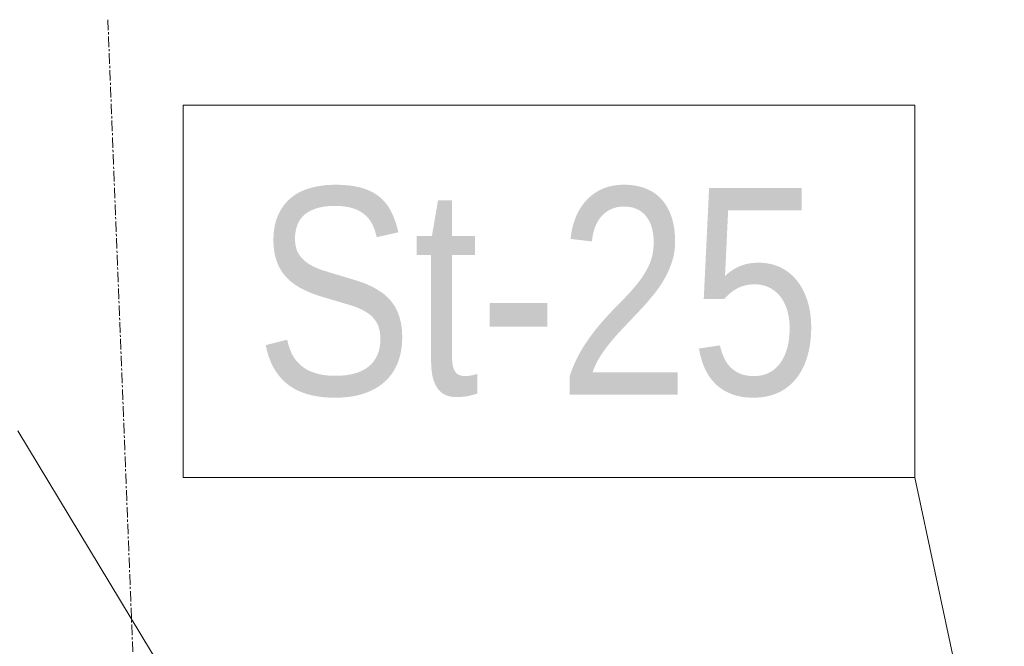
# Model space of a CAD drawing. Header units: millimetres. Extents: x -15129 to 9171, y -18789 to 5877.
# Tile 251 of 256: x -4729 to -4134, y -744 to -365. Entities that reach past the tile are written whole.
import ezdxf

# ---------------------------------------------------------------- set-up
doc = ezdxf.new("R2010")
doc.units = ezdxf.units.MM
doc.linetypes.add('CENTER', pattern=[50.8, 31.75, -6.35, 6.35, -6.35])
doc.styles.add('Arial Narrow', font='ARIALN.TTF', dxfattribs={"height": 5})

msp = doc.modelspace()

# ---------------------------------------------------------------- linework, layer by layer
at = {"color": 5, "linetype": 'CENTER', "lineweight": 13, "ltscale": 0.2}
msp.add_line((-4675.51, -365.17, -8591.48), (-4546.44, -3639.21, 51965.58), dxfattribs=at)
at = {"color": 7, "lineweight": 13}
for p, q in [((-4476.47, -1032.42), (-4729.92, -613.58)), ((-4133.63, -893.82), (-4187.77, -641.75))]:
    msp.add_line(p, q, dxfattribs=at)
msp.add_lwpolyline([(-4630.03, -641.75), (-4187.77, -641.75), (-4187.77, -416.75), (-4630.03, -416.75), (-4630.03, -641.75)], dxfattribs=at)

# ---------------------------------------------------------------- texts
at = {"color": 7, "lineweight": 13, "style": 'Arial Narrow'}
msp.add_text('St-25', height=125, dxfattribs=at).set_placement((-4586.51, -591.75))

doc.saveas('drawing.dxf')
